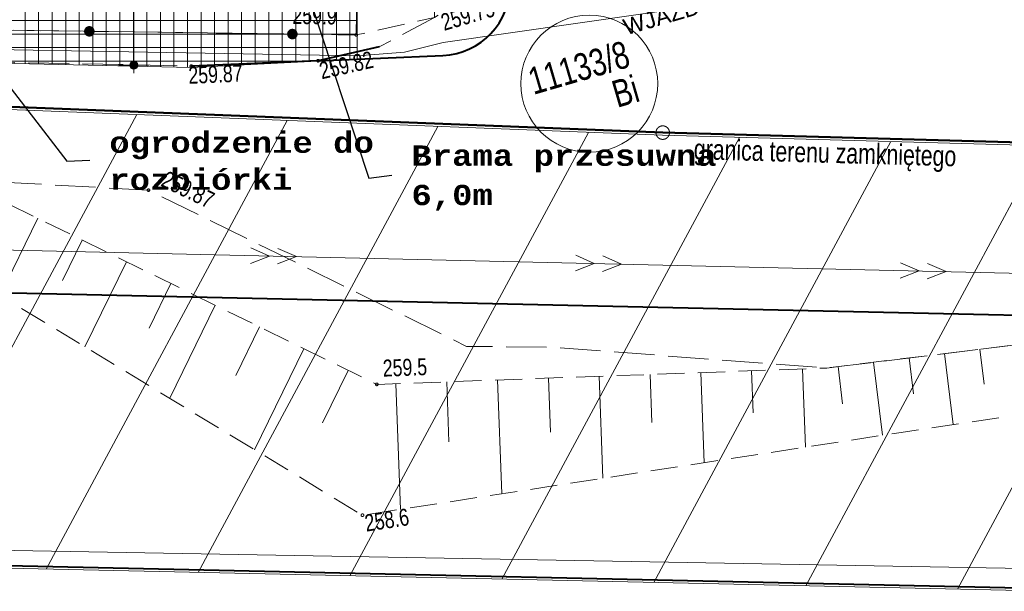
# Model space of a CAD drawing. Header units: millimetres. Extents: x -105537 to 2299296, y -162842 to 175608.
# Tile 17 of 42: x 31802 to 68171, y -38074 to -16969. Entities that reach past the tile are written whole.
import ezdxf
from ezdxf.enums import TextEntityAlignment as Align
from ezdxf.xclip import XClip

# ---------------------------------------------------------------- set-up
doc = ezdxf.new("R2010")
doc.units = ezdxf.units.MM
doc.header["$MEASUREMENT"] = 0
doc.header["$XCLIPFRAME"] = 0
for name, pattern in [('1053', [2000, 1500, -500]), ('1086', [1500, 1000, -500]), ('2218', [1000, 500, -500]), ('3820', [1500, 1000, -500])]:
    doc.linetypes.add(name, pattern=pattern)
for name, color, linetype, lineweight in [('199-Z Wymiary i opisy_Nr_pióra__46', 7, 'Continuous', 15), ('199-Z Wymiary i opisy_Nr_pióra__85', 7, 'Continuous', 13), ('Nowe_01-PZT-WYPEŁNIENIA_Nr_pióra__18', 9, 'Continuous', 13), ('Nowe_03-PZT-LINIE RÓŻNE_Nr_pióra__202', 7, 'Continuous', 40), ('Nowe_199-Z Wymiary i opisy_Nr_pióra__1', 7, 'Continuous', 13), ('Nowe_199-Z Wymiary i opisy_Nr_pióra__46', 7, 'Continuous', 15), ('Nowe_A_WYM_SYTUACJA_Nr_pióra__1', 7, 'Continuous', 13), ('Nowe_A_WYM_SYTUACJA_Nr_pióra__45', 7, 'Continuous', 15), ('Nowe_A_WYM_SYTUACJA_Nr_pióra__85', 7, 'Continuous', 13), ('Wadowice Wałowa mdcp500_2_EGB_DzialkaEwidencyjna_Nr_pióra__3', 3, 'Continuous', 18), ('Wadowice Wałowa mdcp500_2_EGB_KonturUzytkuGruntowego_Nr_pióra__3', 3, 'Continuous', 18), ('Wadowice Wałowa mdcp500_2_EGB_PunktGraniczny_Nr_pióra__3', 3, 'Continuous', 18), ('Wadowice Wałowa mdcp500_2_GES_PrzewodElektroenergetyczny_Nr_pióra__1', 1, 'Continuous', 18), ('Wadowice Wałowa mdcp500_2_GES_UrzadzeniaTowarzyszczaceLin_Nr_pióra__7', 7, 'Continuous', 18), ('Wadowice Wałowa mdcp500_2_linie_mpzp_Nr_pióra__135', 135, 'Continuous', 18), ('Wadowice Wałowa mdcp500_2_OT_Komunikacja_Nr_pióra__7', 7, 'Continuous', 18), ('Wadowice Wałowa mdcp500_2_OT_Ogrodzenia_Nr_pióra__7', 7, 'Continuous', 18), ('Wadowice Wałowa mdcp500_2_OT_Rzedna_Nr_pióra__7', 7, 'Continuous', 18), ('Wadowice Wałowa mdcp500_2_OT_Skarpa_Nr_pióra__7', 7, 'Continuous', 18), ('Wadowice Wałowa mdcp500_2_OT_ZagospodarowanieTerenu_Nr_pióra__7', 7, 'Continuous', 18), ('Wadowice Wałowa mdcp500_2_zakres_pomiaru_Nr_pióra__6', 6, 'Continuous', 18)]:
    doc.layers.add(name, color=color, linetype=linetype, lineweight=lineweight)
for name, color, linetype in [('A__!REF_RYSUNKI', 7, 'Continuous'), ('Nowe_199-Z Wymiary i opisy', 7, 'Continuous'), ('Nowe_A_WYM_SYTUACJA', 7, 'Continuous')]:
    doc.layers.add(name, color=color, linetype=linetype)
for name, color, linetype, lineweight, true_color in [('A_TER_GRANICA_Nr_pióra__221', 7, 'Continuous', 50, 0xbcc01d), ('Nowe_01-PZT-WYPEŁNIENIA_Nr_pióra__249', 7, 'Continuous', 13, 0x595959), ('Nowe_A_WYM_SYTUACJA_Nr_pióra__58', 7, 'Continuous', 20, 0xdf0000), ('PZT_MPZP_Nr_pióra__226', 7, 'Continuous', 40, 0x59c9ff), ('Wadowice Wałowa mdcp500_2_teren_zamkniety_Nr_pióra__9', 7, 'Continuous', 18, 0xaaaaaa)]:
    doc.layers.add(name, color=color, linetype=linetype, lineweight=lineweight, true_color=true_color)
doc.styles.add('STYL_AUTOMATYCZNY_3', font='arial.ttf')
doc.styles.add('STYL_AUTOMATYCZNY_5', font='arial.ttf')
doc.styles.add('STYL_AUTOMATYCZNY_6', font='txt')
doc.styles.add('STYL_AUTOMATYCZNY_7', font='arial.ttf', dxfattribs={"width": 0.75})
doc.linetypes.add('Linia zabudowy - nieprzekraczalna I WSC', pattern='A,0,[2,PAB.6.2 PROJEKT ZAGOSPODAROWANIA TERENU1.Shx,S=23.809524,R=0,X=0,Y=0.361417],-3000,0', length=3000)
doc.dimstyles.new('STYL_AUTOMATYCZNY__1', dxfattribs={"dimtxt": 1000, "dimasz": 570, "dimexe": 0.18, "dimexo": 0.0625, "dimgap": 0, "dimtad": 1, "dimlfac": 0.001, "dimzin": 0, "dimdsep": 46, "dimtxsty": 'STYL_AUTOMATYCZNY_5', "dimblk": 'ARROWHEAD_11', "dimblk1": 'ARROWHEAD_11', "dimblk2": 'ARROWHEAD_11', "dimcen": 0.09, "dimse1": 1, "dimse2": 1, "dimclrd": 7, "dimclre": 7, "dimclrt": 7, "dimadec": 0, "dimazin": 0, "dimtfac": 1, "dimtdec": 4, "dimtmove": 0, "dimatfit": 3, "dimfxl": 0, "dimtolj": 1, "dimtzin": 0, "dimarcsym": 0})
doc.dimstyles.new('STYL_AUTOMATYCZNY__5', dxfattribs={"dimtxt": 0.18, "dimasz": 912, "dimexe": 0.18, "dimexo": 0.0625, "dimgap": 0, "dimtad": 0, "dimtih": 1, "dimtoh": 1, "dimdec": 4, "dimzin": 0, "dimdsep": 46, "dimcen": 0.09, "dimadec": 0, "dimazin": 0, "dimtfac": 1, "dimtdec": 4, "dimtmove": 0, "dimatfit": 3, "dimldrblk": 'ARROWHEAD_5', "dimfxl": 0, "dimtolj": 1, "dimtzin": 0, "dimarcsym": 0})

# ---------------------------------------------------------------- blocks, each defined once
blk = doc.blocks.new('Symbol wejścia 27[15]_1', base_point=(54194, -16676))
at = {"layer": 'Nowe_199-Z Wymiary i opisy', "linetype": 'Continuous', "lineweight": 0, "true_color": 0x000000}
blk.add_hatch(color=18, dxfattribs=at).paths.add_polyline_path([(54194, -16676), (56498, -16005), (55011, -15189)])
at = {"layer": 'Nowe_199-Z Wymiary i opisy_Nr_pióra__1', "color": 7, "linetype": 'Continuous', "lineweight": 13}
for p, q in [((54194, -16676), (55011, -15189)), ((56498, -16005), (55011, -15189)), ((54194, -16676), (56498, -16005))]:
    blk.add_line(p, q, dxfattribs=at)
at = {"layer": 'Nowe_199-Z Wymiary i opisy_Nr_pióra__46', "color": 7, "lineweight": 15, "style": 'STYL_AUTOMATYCZNY_3'}
blk.add_attdef('txt', text='', height=600, rotation=16.2415, dxfattribs=at).set_placement((55505, -16856), align=Align.MIDDLE_CENTER)
blk = doc.blocks.new('ARROWHEAD_5')
at = {"linetype": 'Continuous', "lineweight": 0}
blk.add_hatch(color=0, dxfattribs=at).paths.add_polyline_path([(-1, 0.2679), (0, 0), (-1, -0.2679)])
at = {"color": 0, "linetype": 'Continuous', "lineweight": 0}
blk.add_line((0, 0), (-1, 0), dxfattribs=at)
blk = doc.blocks.new('Rysunek_4_2', base_point=(-5551989123, -7375062639))
at = {"layer": 'Wadowice Wałowa mdcp500_2_EGB_DzialkaEwidencyjna_Nr_pióra__3', "color": 3, "linetype": 'Continuous', "lineweight": 18, "flags": 128}
blk.add_lwpolyline([(211975, -29514), (208371, -27283), (194615, -27259), (185141, -4678), (183513, 20398), (181302, 20264), (171939, -24324), (72353, -21598), (55554, -21138), (-6866, -18678), (-45068, -17183), (-49613, -17103)], dxfattribs=at)
blk.add_lwpolyline([(72353, -21598), (72069, -13723), (26261, -15975), (-6905, -14680), (-6866, -18678), (55554, -21138)], close=True, dxfattribs=at)
at = {"layer": 'Wadowice Wałowa mdcp500_2_EGB_KonturUzytkuGruntowego_Nr_pióra__3', "color": 3, "linetype": '2218', "lineweight": 18, "flags": 128}
for points in [[(55554, -21138), (-6866, -18678)], [(72353, -21598), (55554, -21138)]]:
    blk.add_lwpolyline(points, dxfattribs=at)
at = {"layer": 'Wadowice Wałowa mdcp500_2_EGB_PunktGraniczny_Nr_pióra__3', "color": 3, "linetype": 'Continuous', "lineweight": 18}
blk.add_circle((55554, -21138), 250, dxfattribs=at)
at = {"layer": 'Wadowice Wałowa mdcp500_2_GES_PrzewodElektroenergetyczny_Nr_pióra__1', "color": 1, "linetype": 'Continuous', "lineweight": 18}
for p, q in [((41029, -25694), (40343, -25391)), ((42029, -25717), (41343, -25414)), ((41029, -25694), (40330, -25965)), ((42029, -25717), (41329, -25988)), ((53026, -25971), (52340, -25668)), ((54026, -25994), (53340, -25691)), ((53026, -25971), (52327, -26242)), ((54026, -25994), (53326, -26265)), ((65023, -26247), (64337, -25944)), ((66022, -26270), (65336, -25967)), ((65023, -26247), (64323, -26518)), ((66022, -26270), (65323, -26541))]:
    blk.add_line(p, q, dxfattribs=at)
at = {"layer": 'Wadowice Wałowa mdcp500_2_GES_PrzewodElektroenergetyczny_Nr_pióra__1', "color": 1, "linetype": 'Continuous', "lineweight": 18, "flags": 128}
for points in [[(75139, -8423), (73209, -8735), (72854, -8839), (72761, -9199), (72870, -10324), (73132, -13976), (72916, -14414), (72374, -14593), (71200, -14601), (67173, -14973), (47440, -17815), (46012, -18168), (44292, -18305), (28764, -18027), (28367, -18163), (28268, -18505), (28377, -24097), (28302, -24629), (27887, -25063), (26120, -25255), (25110, -25362), (23034, -25279)], [(163212, -28512), (23034, -25279)]]:
    blk.add_lwpolyline(points, dxfattribs=at)
at = {"layer": 'Wadowice Wałowa mdcp500_2_GES_UrzadzeniaTowarzyszczaceLin_Nr_pióra__7', "color": 7, "linetype": 'Continuous', "lineweight": 18, "flags": 128}
blk.add_lwpolyline([(26120, -25255), (27887, -25063), (28302, -24629), (28377, -24097), (28268, -18505), (28367, -18163), (28764, -18027), (44292, -18305), (46012, -18168), (47440, -17815), (67173, -14973), (71200, -14601), (72374, -14593), (72916, -14414), (73132, -13976), (72870, -10324), (72761, -9199), (72854, -8839), (73209, -8735)], dxfattribs=at)
at = {"layer": 'Wadowice Wałowa mdcp500_2_linie_mpzp_Nr_pióra__135', "color": 135, "linetype": 'Continuous', "lineweight": 18, "flags": 128}
blk.add_lwpolyline([(-36429, -17520), (-36210, -35636), (171459, -40206), (174429, -59217), (180140, -92623)], dxfattribs=at)
at = {"layer": 'Wadowice Wałowa mdcp500_2_OT_Komunikacja_Nr_pióra__7', "color": 7, "linetype": '1053', "lineweight": 18, "flags": 128}
for points in [[(71960, -13672), (57320, -8896), (57149, 6064), (56160, 6671), (56118, 9961), (51387, 11936), (44301, 15059), (44269, 15383), (44009, 15453), (43752, 15264), (43714, 12638), (43742, 6678), (47437, 5651), (49147, 4357), (50006, -5600), (50729, -7222), (51093, -10116), (50792, -12516), (50087, -14242), (48950, -15740), (47118, -16888), (45080, -17971), (42823, -18483), (38141, -18680), (22236, -18356), (13453, -18206)], [(13131, -22175), (23385, -22479), (29563, -22877), (36561, -23265), (48311, -29029), (51424, -29059), (61616, -29830), (70697, -28715), (82260, -25430), (88165, -22033), (96565, -22263), (99315, -20764), (118782, -21155), (145932, -21287), (162549, -20873), (166835, -22249), (168061, -22808), (165970, -15345), (165136, -15307), (165064, -16026), (145512, -15983), (132035, -15878), (123611, -15957), (119031, -16218), (99755, -15907), (90515, -15620), (72846, -15497), (71960, -13672)]]:
    blk.add_lwpolyline(points, dxfattribs=at)
at = {"layer": 'Wadowice Wałowa mdcp500_2_OT_Ogrodzenia_Nr_pióra__7', "color": 7, "linetype": 'Continuous', "lineweight": 18, "flags": 128}
blk.add_lwpolyline([(-45576, -10040), (-44910, -11648), (-41471, -14656), (-39494, -15653), (-37191, -16336), (-15106, -16600), (-6837, -16701), (4661, -16841), (22253, -17236), (44233, -17531), (44309, -12821)], dxfattribs=at)
at = {"layer": 'Wadowice Wałowa mdcp500_2_OT_Ogrodzenia_Nr_pióra__7', "color": 7, "linetype": 'Continuous', "lineweight": 18}
for centre, radius in [((34375, -17399), 175), ((34375, -17399), 158), ((34375, -17399), 140), ((34375, -17399), 122), ((34375, -17399), 105), ((34375, -17399), 87.5), ((34375, -17399), 70), ((34375, -17399), 52.5), ((34375, -17399), 35), ((41874, -17499), 175), ((41874, -17499), 158), ((41874, -17499), 140), ((41874, -17499), 122), ((41874, -17499), 105), ((41874, -17499), 87.5), ((41874, -17499), 70), ((41874, -17499), 52.5), ((41874, -17499), 35)]:
    blk.add_circle(centre, radius, dxfattribs=at)
at = {"layer": 'Wadowice Wałowa mdcp500_2_OT_Rzedna_Nr_pióra__7', "color": 7, "linetype": 'Continuous', "lineweight": 18}
for centre in [(44233, -17531), (42823, -18483), (38141, -18680), (36561, -23265), (44992, -30433), (44462, -35264)]:
    blk.add_circle(centre, 50, dxfattribs=at)
at = {"layer": 'Wadowice Wałowa mdcp500_2_OT_Skarpa_Nr_pióra__7', "color": 7, "linetype": '3820', "lineweight": 18, "flags": 128}
for points in [[(180951, -49717), (181005, -45504), (179460, -36267), (178916, -32291), (172816, -26225), (168159, -24217), (147257, -24046), (129930, -23886), (113248, -23434), (91467, -22925), (80746, -26705), (70697, -28715), (61616, -29830), (44992, -30433), (29563, -22877), (23385, -22479), (13131, -22175), (-10262, -21678), (-25279, -21938), (-45465, -28769)], [(-44754, -30769), (-35383, -27871), (-25154, -24724), (-5885, -25371), (11131, -25643), (20652, -25827), (29267, -26046), (44462, -35264), (64272, -32222), (80558, -29780), (90091, -26284), (99677, -26512), (117762, -27129), (138335, -27781), (156939, -28787), (168429, -29221), (171541, -31502), (173273, -38413), (173469, -42304)]]:
    blk.add_lwpolyline(points, dxfattribs=at)
at = {"layer": 'Wadowice Wałowa mdcp500_2_OT_Skarpa_Nr_pióra__7', "color": 7, "linetype": 'Continuous', "lineweight": 18, "flags": 128}
for points in [[(32472, -24302), (31080, -27146)], [(34111, -25104), (33378, -26600)], [(35749, -25907), (34212, -29046)], [(37387, -26709), (36583, -28353)], [(39026, -27512), (37344, -30946)], [(40664, -28314), (39787, -30105)], [(42303, -29116), (40476, -32846)], [(64651, -29457), (64814, -30787)], [(65961, -29297), (66283, -31921)], [(67270, -29136), (67429, -30430)], [(62032, -29779), (62200, -31147)], [(63342, -29618), (63673, -32314)], [(43941, -29919), (42992, -31858)], [(53208, -30135), (53345, -33900)], [(55085, -30067), (55150, -31840)], [(56962, -29999), (57083, -33326)], [(58839, -29930), (58896, -31485)], [(60717, -29862), (60822, -32752)], [(45700, -30408), (45868, -35048)], [(47577, -30339), (47657, -32550)], [(49454, -30271), (49607, -34474)], [(51331, -30203), (51403, -32195)]]:
    blk.add_lwpolyline(points, dxfattribs=at)
at = {"layer": 'Wadowice Wałowa mdcp500_2_OT_ZagospodarowanieTerenu_Nr_pióra__7', "color": 7, "linetype": '1086', "lineweight": 18, "flags": 128}
blk.add_lwpolyline([(47118, -16888), (47185, -11432), (46242, -11414), (46140, -8809), (43816, -8840), (43873, -13042), (1701, -13797), (-2300, -13900), (-2439, -15066), (-32750, -14240), (-41314, -14339), (-41471, -14656), (-39494, -15653), (-37191, -16336), (-15106, -16600), (-6837, -16701), (4661, -16841), (22253, -17236), (44233, -17531)], close=True, dxfattribs=at)
at = {"layer": 'Wadowice Wałowa mdcp500_2_teren_zamkniety_Nr_pióra__9', "color": 253, "linetype": 'Continuous', "lineweight": 18, "true_color": 0xaaaaaa, "flags": 128}
blk.add_lwpolyline([(-36212, -35736), (-35614, -17653), (-6869, -18778), (55550, -21238), (72350, -21698), (171906, -24423), (172155, -24600), (171556, -40308)], close=True, dxfattribs=at)
for points in [[(36128, -20473), (27167, -37130)], [(41688, -20692), (32778, -37254)], [(47248, -20911), (38390, -37377)], [(52808, -21130), (44001, -37501)], [(58386, -21316), (49613, -37624)], [(63981, -21469), (55224, -37748)], [(69577, -21622), (60836, -37871)], [(75172, -21775), (66447, -37995)]]:
    blk.add_lwpolyline(points, dxfattribs=at)
at = {"layer": 'Wadowice Wałowa mdcp500_2_zakres_pomiaru_Nr_pióra__6', "color": 6, "linetype": 'Continuous', "lineweight": 18, "flags": 128}
blk.add_lwpolyline([(-36180, 34746), (4114, 60748), (44966, 61815), (60249, 60296), (102129, 6512), (100199, -31350), (79246, -37422), (-27808, -35505), (-36756, -10950)], close=True, dxfattribs=at)
at = {"layer": 'Wadowice Wałowa mdcp500_2_EGB_DzialkaEwidencyjna_Nr_pióra__3', "color": 3, "linetype": 'Continuous', "lineweight": 18, "insert": (50639, -19274), "char_height": 1000, "attachment_point": 4, "rotation": 16.2415, "style": 'STYL_AUTOMATYCZNY_7'}
blk.add_mtext('\\A1;{\\pql;\\fArial|b0|i0|c238|p0;\\W0.750000;11133/8}', dxfattribs=at)
at = {"layer": 'Wadowice Wałowa mdcp500_2_EGB_KonturUzytkuGruntowego_Nr_pióra__3', "color": 3, "linetype": 'Continuous', "lineweight": 18, "insert": (53871, -20227), "char_height": 1000, "attachment_point": 7, "rotation": 16.2415, "style": 'STYL_AUTOMATYCZNY_7'}
blk.add_mtext('\\A1;{\\pql;\\fArial|b0|i0|c238|p0;\\W0.750000;Bi}', dxfattribs=at)
at = {"layer": 'Wadowice Wałowa mdcp500_2_OT_Rzedna_Nr_pióra__7', "color": 7, "linetype": 'Continuous', "lineweight": 18, "char_height": 625, "style": 'STYL_AUTOMATYCZNY_7'}
for s, insert, attachment_point, rotation in [('\\A1;{\\pql;\\fArial|b0|i0|c238|p0;\\W0.750000;259.75}', (47480, -17392), 7, 16.2415), ('\\A1;{\\pql;\\fArial|b0|i0|c238|p0;\\W0.750000;259.9}', (41871, -17132), 7, 359.2327), ('\\A1;{\\pql;\\fArial|b0|i0|c238|p0;\\W0.750000;259.82}', (42960, -19180), 7, 12.7733), ('\\A1;{\\pql;\\fArial|b0|i0|c238|p0;\\W0.750000;259.87}', (38047, -19346), 7, 2.4128), ('\\A1;{\\pql;\\fArial|b0|i0|c238|p0;\\W0.750000;259.87}', (36980, -23099), 7, 334.385), ('\\A1;{\\pql;\\fArial|b0|i0|c238|p0;\\W0.750000;259.5}', (45201, -29524), 1, 2.08), ('\\A1;{\\pql;\\fArial|b0|i0|c238|p0;\\W0.750000;258.6}', (44506, -35255), 1, 8.73)]:
    blk.add_mtext(s, dxfattribs=dict(at, insert=insert, attachment_point=attachment_point, rotation=rotation))
at = {"layer": 'Wadowice Wałowa mdcp500_2_teren_zamkniety_Nr_pióra__9', "color": 253, "linetype": 'Continuous', "lineweight": 18, "true_color": 0xaaaaaa, "insert": (56688, -22345), "char_height": 750, "attachment_point": 7, "rotation": 358.4319, "style": 'STYL_AUTOMATYCZNY_7'}
blk.add_mtext('\\A1;{\\pql;\\fArial|b0|i0|c238|p0;\\W0.750000;granica terenu zamkniętego}', dxfattribs=at)
blk = doc.blocks.new('*D92')
at = {"layer": 'Nowe_A_WYM_SYTUACJA_Nr_pióra__45', "linetype": 'Continuous', "lineweight": 15}
for points in [[(35865, 150), (35876, 93), (35909, 44), (35957, 11), (36015, 0), (36072, 11), (36121, 44), (36153, 93), (36165, 150), (36153, 207), (36121, 256), (36072, 289), (36015, 300), (35957, 289), (35909, 256), (35876, 207)], [(35865, -18649), (35876, -18707), (35909, -18756), (35957, -18788), (36015, -18799), (36072, -18788), (36121, -18756), (36153, -18707), (36165, -18649), (36153, -18592), (36121, -18543), (36072, -18511), (36015, -18499), (35957, -18511), (35909, -18543), (35876, -18592)]]:
    blk.add_hatch(color=7, dxfattribs=at).paths.add_polyline_path(points)
at = {"layer": 'Nowe_A_WYM_SYTUACJA_Nr_pióra__45', "color": 7, "linetype": 'Continuous', "lineweight": 15}
for centre in [(36015, 150), (36015, -18649)]:
    blk.add_circle(centre, 150, dxfattribs=at)
at = {"layer": 'Nowe_A_WYM_SYTUACJA_Nr_pióra__85', "color": 7, "linetype": 'Continuous', "lineweight": 13}
for p, q in [((36015, 300), (36015, 450)), ((35865, 150), (35452, 150)), ((36015, -18499), (36015, 0)), ((36577, 150), (36165, 150)), ((35865, -18649), (35452, -18649)), ((36015, -18949), (36015, -18799)), ((36577, -18649), (36165, -18649))]:
    blk.add_line(p, q, dxfattribs=at)
at = {"layer": 'Nowe_A_WYM_SYTUACJA_Nr_pióra__1', "color": 7, "lineweight": 13, "insert": (35815, -10966), "char_height": 1000, "attachment_point": 7, "rotation": 90, "style": 'STYL_AUTOMATYCZNY_5'}
blk.add_mtext('\\A1;{\\pql;\\fArial|b1|i0|c238|p0;\\W1.000000;18,80}', dxfattribs=at)
blk = doc.blocks.new('ARROWHEAD_11')
at = {"color": 0, "linetype": 'Continuous', "lineweight": 0}
blk.add_line((0, 0), (-1, 0), dxfattribs=at)
at = {"color": 0, "linetype": 'Continuous', "lineweight": 0, "const_width": 0.25, "flags": 128}
blk.add_lwpolyline([(-0.125, 0, 1), (0.125, 0, 1)], format="xyb", close=True, dxfattribs=at)

msp = doc.modelspace()

# ---------------------------------------------------------------- hatches: boundary and pattern name
at = {"layer": 'Nowe_01-PZT-WYPEŁNIENIA_Nr_pióra__18', "linetype": 'Continuous', "lineweight": 13}
h = msp.add_hatch(dxfattribs=at)
h.set_pattern_fill('Siatka_50x50_0001', color=9, style=0, pattern_type=2)
h.set_pattern_definition([(0, (0, 0), (0, 500), []), (90, (0, 0), (-500, 0), [])])
h.paths.add_polyline_path([(0, 0), (60.278, -18023.128), (10582.083, -18248.432), (10674.557, -18162.087), (19126.1, -18302.871), (38141.245, -18730.235), (44270.379, -18421.975), (44272.183, -15089.744), (72068.868, -13723.331), (57320.046, -8895.707), (57149.339, 6063.549), (56159.937, 6671.073), (56124.967, 9428.206), (51798.798, 10801.337), (48345.188, 13276.629), (44300.68, 15058.952), (44218.786, 15382.962), (44250.893, 16401.486), (43931.658, 16826.273), (43917.104, 19233.058), (13400.043, 19233.058), (13444.763, 15000), (36500, 15000), (36500, 0)])
h.paths.add_polyline_path([(43736.422, -3838.389), (43704.623, -2238.054), (43714.982, -821.629), (43815.663, -8840.491), (43873.089, -13042.11)], flags=0)

# ---------------------------------------------------------------- linework, layer by layer
at = {"layer": 'A_TER_GRANICA_Nr_pióra__221', "color": 52, "linetype": 'Continuous', "lineweight": 50, "true_color": 0xbcc01d}
msp.add_lwpolyline([(-6905.449, -14679.502), (-6865.557, -18677.916), (13350.183, -19474.771), (55553.642, -21138.33), (72352.692, -21598.225), (72068.868, -13723.331)], dxfattribs=at)
at = {"layer": 'Nowe_01-PZT-WYPEŁNIENIA_Nr_pióra__249', "color": 251, "linetype": 'Continuous', "lineweight": 13, "true_color": 0x595959, "flags": 128}
msp.add_lwpolyline([(0, 0), (60.278, -18023.128), (10582.083, -18248.432), (10674.557, -18162.087), (19126.1, -18302.871), (38141.245, -18730.235), (44270.379, -18421.975), (44272.183, -15089.744), (72068.868, -13723.331), (57320.046, -8895.707), (57149.339, 6063.549), (56159.937, 6671.073), (56124.967, 9428.206), (51798.798, 10801.337), (48345.188, 13276.629), (44300.68, 15058.952), (44218.786, 15382.962), (44250.893, 16401.486), (43931.658, 16826.273), (43917.104, 19233.058), (13400.043, 19233.058), (13444.763, 15000), (36500, 15000), (36500, 0)], close=True, dxfattribs=at)
at = {"layer": 'Nowe_03-PZT-LINIE RÓŻNE_Nr_pióra__202', "color": 7, "linetype": 'Continuous', "lineweight": 40}
msp.add_lwpolyline([(42822.91, -18482.967), (47431.235, -18288.788, 0.971297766), (47363.699, -13091.431)], format="xyb", dxfattribs=at)
msp.add_lwpolyline([(45079.877, -17971.305), (42822.91, -18482.967), (38141.245, -18680.235)], dxfattribs=at)
at = {"layer": 'Nowe_A_WYM_SYTUACJA_Nr_pióra__58', "color": 12, "linetype": 'Continuous', "lineweight": 20, "true_color": 0xdf0000}
msp.add_circle((52841.84, -19331.007), 2526.654, dxfattribs=at)
at = {"layer": 'PZT_MPZP_Nr_pióra__226', "color": 151, "linetype": 'Continuous', "lineweight": 40, "true_color": 0x59c9ff}
msp.add_lwpolyline([(-36429.18, -17520.246), (-36209.897, -35635.675), (171459.496, -40205.528), (174391.348, -58978.531), (180140.333, -92623.229)], dxfattribs=at)
at = {"layer": 'PZT_MPZP_Nr_pióra__226', "color": 151, "linetype": 'Linia zabudowy - nieprzekraczalna I WSC', "lineweight": 40, "true_color": 0x59c9ff}
msp.add_lwpolyline([(-25692.586, -25783.13), (161976.705, -29940.99), (164511.466, -22402.19)], dxfattribs=at)

# ---------------------------------------------------------------- block references
at = {"layer": 'A__!REF_RYSUNKI', "color": 7, "linetype": 'Continuous', "lineweight": 13}
ref = msp.add_blockref('Rysunek_4_2', (-5551989123.249, -7375062639.407), dxfattribs=at)
XClip(ref).set_block_clipping_path([(-61241.4531575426, -107607.1502755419), (18474.2309784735, -84385.0293576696), (39659.2429552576, -157107.8322890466), (251319.9927157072, -95448.5543467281), (195865.5394707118, 94912.5971797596), (119370.7429366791, 72628.7588867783), (110592.302622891, 102762.9304267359), (-104289.334739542, 40165.3698595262)])
at = {"layer": 'Nowe_199-Z Wymiary i opisy', "color": 7, "linetype": 'Continuous', "lineweight": 13}
msp.add_blockref('Symbol wejścia 27[15]_1', (54194.24, -16676.296), dxfattribs=at).add_auto_attribs({'txt': 'WJAZD'})

# ---------------------------------------------------------------- texts
at = {"layer": '199-Z Wymiary i opisy_Nr_pióra__46', "color": 7, "linetype": 'Continuous', "lineweight": 15, "char_height": 750, "attachment_point": 4, "style": 'STYL_AUTOMATYCZNY_6'}
for s, insert, line_spacing_factor in [('\\A1;{\\pql;\\fCourier CE|b1|i0|c0|p0;\\W1.000000;ogrodzenie do\\P\\pql;\\fCourier CE|b1|i0|c0|p0;\\W1.000000;rozbiórki}', (35113.174, -22197.952), 1.092785), ('\\A1;{\\pql;\\fCourier CE|b1|i0|c0|p0;\\W1.000000;Brama przesuwna\\P\\pql;\\fCourier CE|b1|i0|c0|p0;\\W1.000000;6,0m}', (46271.691, -22816.178), 1.162104)]:
    msp.add_mtext(s, dxfattribs=dict(at, insert=insert, line_spacing_factor=line_spacing_factor))

# ---------------------------------------------------------------- dimensions: what is measured, and where the dimension line sits
at = {"layer": 'Nowe_A_WYM_SYTUACJA', "color": 7, "linetype": 'Continuous', "lineweight": 13}
dim = msp.add_linear_dim(base=(36014.8, 150), p1=(36632.658, -18649.467), p2=(36350, 150), angle=90, dimstyle='STYL_AUTOMATYCZNY__1', dxfattribs=at)
dim.commit()
dim.dimension.update_dxf_attribs({"geometry": '*D92', "text_midpoint": (35314.8, -9290.598), "dimtype": 160, "text_rotation": 90})

# ---------------------------------------------------------------- leaders
at = {"layer": '199-Z Wymiary i opisy_Nr_pióra__85', "color": 7, "linetype": 'Continuous', "lineweight": 13, "annotation_type": 0, "has_hookline": 1, "hookline_direction": 0}
for points, text_width in [([(41392.6, -12793.994), (44698.774, -22816.178), (45551.691, -22711.658)], 9928.571), ([(29805.316, -17374.341), (33540.256, -22197.952), (34393.174, -22161.684)], 7928.571)]:
    msp.add_leader(points, dimstyle='STYL_AUTOMATYCZNY__5', dxfattribs=dict(at, text_width=text_width))

doc.saveas('drawing.dxf')
